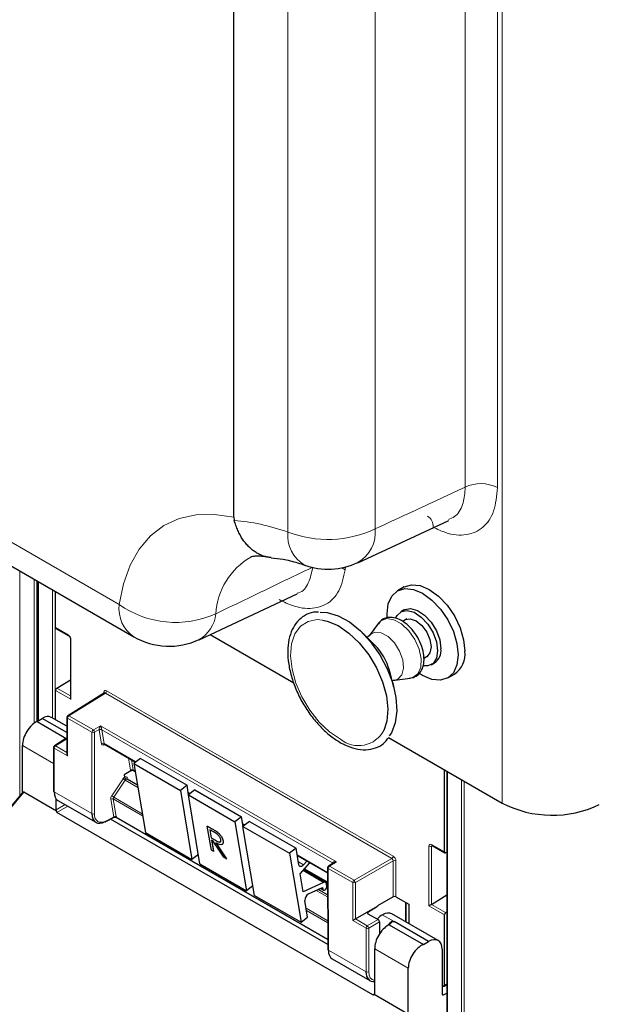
# Paper-space layout 'Blatt4' of a CAD drawing. Header units: millimetres. Extents: x 5 to 418, y 2 to 292.
# Tile 8 of 117: x 138 to 149, y 115 to 132. Entities that reach past the tile are written whole.
import ezdxf

# ---------------------------------------------------------------- set-up
doc = ezdxf.new("R2010")
doc.units = ezdxf.units.MM

psp = doc.layouts.new('Blatt4')

# ---------------------------------------------------------------- linework, layer by layer
at = {"color": 7, "linetype": 'Continuous', "lineweight": 18}
for p, q in [((146.989, 118.25), (146.989, 188.468)), ((146.331, 123.851), (146.331, 187.068)), ((146.904, 187.059), (146.904, 123.843)), ((143.192, 123.055), (143.192, 186.093)), ((144.74, 186.15), (144.74, 123.112)), ((132.949, 125.958), (140.202, 121.771)), ((138.444, 122.363), (138.444, 118.382)), ((144.148, 122.422), (144.205, 122.388)), ((144.21, 122.436), (144.205, 122.388)), ((138.693, 119.665), (138.693, 122.219)), ((138.74, 122.192), (138.74, 119.694)), ((138.772, 122.173), (138.772, 119.713)), ((139.021, 119.758), (139.021, 122.03)), ((139.068, 122.003), (139.068, 119.731)), ((139.074, 121.363), (139.3, 121.232)), ((139.347, 121.15), (139.347, 120.091)), ((139.097, 120.288), (139.337, 120.149)), ((139.347, 120.091), (139.074, 120.249)), ((139.957, 120.2), (139.308, 119.799)), ((139.933, 120.198), (139.933, 120.214)), ((145.036, 117.269), (139.957, 120.2)), ((139.98, 120.241), (145.059, 117.309)), ((139.72, 119.507), (139.285, 119.758)), ((139.285, 119.758), (139.285, 119.088)), ((139.308, 119.799), (139.744, 119.548)), ((139.744, 119.548), (139.87, 119.62)), ((139.87, 119.62), (144.05, 117.207)), ((139.717, 118.063), (139.72, 119.507)), ((139.767, 119.507), (139.763, 118.062)), ((139.846, 119.552), (139.767, 119.507)), ((139.888, 119.302), (139.847, 119.544)), ((143.981, 117.189), (139.893, 119.549)), ((139.893, 119.549), (139.934, 119.306)), ((139.039, 118.954), (138.488, 119.272)), ((139.049, 119.224), (139.049, 118.448)), ((139.285, 119.088), (139.049, 119.224)), ((139.258, 119.379), (139.072, 119.265)), ((139.072, 119.265), (139.275, 119.148)), ((139.961, 119.284), (139.918, 119.278)), ((139.934, 119.306), (140.499, 118.98)), ((140.405, 118.836), (140.369, 119.048)), ((140.421, 119.018), (140.451, 118.84)), ((140.346, 118.695), (140.351, 118.668)), ((140.451, 118.84), (140.484, 118.821)), ((146.018, 118.811), (146.018, 108.804)), ((140.069, 118.379), (140.271, 118.683)), ((140.309, 118.657), (140.107, 118.353)), ((140.309, 118.657), (140.534, 118.528)), ((140.517, 118.572), (140.525, 118.577)), ((146.267, 108.446), (146.267, 118.667)), ((146.314, 118.64), (146.314, 108.446)), ((138.512, 118.442), (135.166, 114.439)), ((139.049, 118.448), (139.717, 118.063)), ((140.107, 118.353), (140.612, 118.062)), ((141.424, 118.446), (141.466, 118.422)), ((139.084, 118.132), (139.243, 118.224)), ((139.29, 118.196), (139.095, 118.084)), ((140.105, 118.006), (140.052, 118.319)), ((140.618, 118.023), (140.098, 118.323)), ((140.098, 118.323), (140.151, 118.01)), ((139.975, 117.936), (140.105, 118.006)), ((140.152, 118.001), (143.898, 115.838)), ((142.39, 117.889), (142.432, 117.864)), ((141.846, 117.795), (141.847, 117.796)), ((141.907, 117.591), (141.909, 117.592)), ((145.692, 116.428), (145.692, 117.488)), ((145.739, 117.515), (145.965, 117.384)), ((145.754, 117.495), (145.739, 117.487)), ((145.739, 117.487), (145.739, 116.455)), ((143.356, 117.331), (143.895, 117.02)), ((143.377, 117.208), (143.47, 117.154)), ((144.05, 117.207), (143.928, 117.132)), ((143.928, 117.132), (144.363, 116.881)), ((143.983, 117.178), (143.981, 117.189)), ((144.363, 116.881), (145.036, 117.269)), ((145.059, 117.228), (144.387, 116.84)), ((145.059, 116.589), (145.059, 117.228)), ((145.106, 117.228), (145.106, 116.59)), ((143.46, 117.053), (143.824, 116.844)), ((143.489, 117.086), (143.896, 116.852)), ((143.905, 117.091), (143.909, 115.643)), ((144.34, 116.84), (143.905, 117.091)), ((143.896, 116.764), (143.883, 116.772)), ((144.34, 116.17), (144.34, 116.84)), ((144.387, 116.84), (144.387, 116.196)), ((143.695, 116.703), (143.896, 116.586)), ((143.78, 116.742), (143.812, 116.723)), ((145.277, 116.146), (145.277, 116.491)), ((145.965, 116.27), (145.692, 116.428)), ((145.738, 116.454), (145.987, 116.311)), ((143.515, 116.386), (143.897, 116.165)), ((143.897, 116.13), (143.521, 116.348)), ((144.61, 116.317), (144.61, 116.29)), ((144.865, 116.272), (145.077, 116.149)), ((144.576, 116.033), (144.34, 116.17)), ((144.387, 116.196), (144.599, 116.074)), ((144.599, 116.074), (144.791, 116.185)), ((144.815, 116.144), (144.623, 116.033)), ((144.576, 115.257), (144.576, 116.033)), ((144.623, 116.033), (144.623, 115.257)), ((143.909, 115.643), (144.576, 115.257)), ((145.325, 115.325), (144.73, 115.669)), ((145.965, 115.017), (146.008, 115.044)), ((144.694, 114.852), (144.73, 114.874)), ((145.925, 114.865), (145.948, 114.851))]:
    psp.add_line(p, q, dxfattribs=at)
at = {"color": 7, "linetype": 'Continuous', "lineweight": 25}
for p, q in [((142.232, 123.317), (142.232, 186.472)), ((133.208, 125.385), (140.461, 121.198)), ((142.232, 123.317), (142.241, 123.262)), ((144.431, 122.511), (146.044, 123.261)), ((138.762, 122.179), (138.762, 119.707)), ((145.251, 122.082), (145.134, 122.014)), ((139.074, 121.363), (139.074, 121.999)), ((141.62, 121.147), (143.357, 121.961)), ((145.25, 121.677), (145.191, 121.643)), ((145.302, 121.514), (145.226, 121.47)), ((139.081, 121.347), (139.307, 121.217)), ((144.798, 121.44), (144.63, 121.218)), ((144.793, 121.433), (144.798, 121.44)), ((139.337, 121.164), (139.337, 120.124)), ((141.814, 121.238), (143.295, 120.383)), ((144.733, 121.05), (144.516, 121.266)), ((145.601, 120.821), (145.677, 120.865)), ((145.732, 120.704), (145.791, 120.738)), ((139.097, 120.288), (139.337, 120.437)), ((145.069, 120.308), (144.99, 120.604)), ((145.085, 120.431), (145.361, 120.466)), ((146.025, 120.469), (146.143, 120.537)), ((139.074, 119.727), (139.074, 120.249)), ((139.94, 120.202), (139.291, 119.8)), ((138.747, 119.697), (138.836, 119.752)), ((139.275, 119.499), (138.836, 119.752)), ((139.275, 119.611), (139, 119.77)), ((139.275, 119.772), (139.275, 119.121)), ((138.747, 119.697), (139.275, 119.392)), ((144.973, 119.414), (146.989, 118.25)), ((138.488, 118.435), (138.488, 119.272)), ((139.039, 119.238), (139.039, 118.462)), ((139.241, 119.381), (139.055, 119.266)), ((139.275, 119.37), (139.258, 119.379)), ((139.941, 119.296), (140.494, 118.976)), ((140.579, 119.042), (140.463, 118.952)), ((140.579, 119.042), (141.404, 118.566)), ((140.463, 118.952), (141.288, 118.475)), ((140.463, 118.952), (140.667, 117.729)), ((140.411, 118.821), (140.288, 118.75)), ((140.288, 118.75), (140.295, 118.709)), ((140.295, 118.709), (140.295, 118.709)), ((140.458, 118.829), (140.486, 118.813)), ((145.965, 117.384), (145.965, 118.841)), ((146.008, 118.816), (146.008, 108.818)), ((140.527, 118.567), (140.341, 118.674)), ((141.404, 118.566), (141.288, 118.475)), ((141.432, 118.396), (141.404, 118.566)), ((138.493, 118.441), (135.152, 114.442)), ((139.092, 118.107), (138.512, 118.442)), ((141.288, 118.475), (141.492, 117.253)), ((141.425, 118.439), (141.46, 118.418)), ((141.545, 118.484), (141.429, 118.394)), ((141.429, 118.394), (142.254, 117.917)), ((141.634, 117.172), (141.429, 118.394)), ((141.545, 118.484), (142.37, 118.008)), ((139.084, 118.132), (139.084, 118.325)), ((139.117, 118.296), (139.786, 117.91)), ((144.694, 114.852), (139.095, 118.084)), ((139.967, 117.921), (140.112, 117.999)), ((140.145, 117.998), (143.898, 115.831)), ((142.37, 118.008), (142.254, 117.917)), ((142.398, 117.838), (142.37, 118.008)), ((143.899, 115.741), (140.048, 117.964)), ((141.764, 117.843), (141.765, 117.844)), ((141.764, 117.843), (141.846, 117.795)), ((141.835, 117.415), (141.764, 117.843)), ((141.765, 117.844), (141.847, 117.796)), ((142.254, 117.917), (142.459, 116.695)), ((142.391, 117.881), (142.427, 117.86)), ((142.511, 117.926), (142.395, 117.836)), ((142.395, 117.836), (143.22, 117.36)), ((142.6, 116.614), (142.395, 117.836)), ((142.511, 117.926), (143.336, 117.45)), ((140.667, 117.729), (141.492, 117.253)), ((141.885, 117.733), (141.808, 117.778)), ((141.808, 117.778), (141.832, 117.635)), ((141.809, 117.777), (141.833, 117.636)), ((141.94, 117.736), (141.942, 117.737)), ((141.832, 117.635), (141.833, 117.636)), ((141.832, 117.635), (141.907, 117.591)), ((141.833, 117.636), (141.909, 117.592)), ((141.869, 117.574), (141.839, 117.591)), ((141.839, 117.591), (141.872, 117.394)), ((141.841, 117.591), (141.873, 117.395)), ((142.054, 117.289), (141.869, 117.574)), ((141.915, 117.548), (142.1, 117.263)), ((141.916, 117.548), (142.101, 117.264)), ((142.042, 117.579), (142.043, 117.58)), ((145.746, 117.5), (145.972, 117.369)), ((141.605, 117.341), (141.492, 117.253)), ((141.872, 117.394), (141.835, 117.415)), ((141.872, 117.394), (141.873, 117.395)), ((143.336, 117.45), (143.22, 117.36)), ((143.22, 117.36), (143.425, 116.137)), ((143.386, 117.155), (143.336, 117.45)), ((143.358, 117.323), (143.895, 117.013)), ((146.008, 117.382), (145.987, 117.37)), ((141.634, 117.172), (142.459, 116.695)), ((142.1, 117.263), (142.054, 117.289)), ((142.1, 117.263), (142.101, 117.264)), ((143.412, 116.998), (143.583, 117.193)), ((143.53, 117.223), (143.47, 117.154)), ((144, 117.189), (143.911, 117.133)), ((143.465, 116.68), (143.412, 116.998)), ((143.859, 116.845), (143.473, 117.067)), ((143.485, 117.082), (143.896, 116.845)), ((143.895, 117.105), (143.899, 115.656)), ((142.572, 116.784), (142.459, 116.695)), ((143.824, 116.844), (143.465, 116.68)), ((143.882, 116.778), (143.875, 116.818)), ((143.896, 116.775), (143.881, 116.783)), ((142.6, 116.614), (143.425, 116.137)), ((143.556, 116.639), (143.807, 116.754)), ((143.896, 116.622), (143.729, 116.718)), ((143.77, 116.737), (143.822, 116.707)), ((143.807, 116.754), (143.812, 116.723)), ((145.739, 116.455), (146.008, 116.621)), ((143.541, 116.228), (143.492, 116.523)), ((144.387, 116.196), (144.781, 116.424)), ((144.61, 116.317), (144.781, 116.424)), ((145.059, 116.589), (144.781, 116.426)), ((144.781, 116.426), (144.781, 116.424)), ((145.106, 116.59), (145.332, 116.46)), ((145.286, 116.141), (145.286, 116.486)), ((145.332, 116.46), (145.332, 116.115)), ((144.611, 116.289), (144.791, 116.185)), ((145.854, 115.813), (145.034, 116.287)), ((145.965, 115.017), (145.965, 116.27)), ((145.987, 116.311), (146.008, 116.324)), ((143.425, 116.137), (143.541, 116.228)), ((144.815, 116.144), (144.815, 115.931)), ((144.987, 116.095), (144.971, 116.085)), ((144.987, 116.095), (145.593, 115.745)), ((145.045, 116.158), (145.069, 116.144)), ((145.069, 116.144), (145.077, 116.149)), ((145.685, 115.798), (145.077, 116.149)), ((145.593, 115.745), (145.685, 115.798)), ((144.73, 114.873), (144.73, 115.669)), ((145.925, 115.66), (145.925, 114.865)), ((143.977, 115.491), (144.646, 115.104)), ((145.325, 114.479), (145.325, 115.325)), ((145.959, 115.002), (146.008, 115.033)), ((145.302, 114.522), (144.722, 114.857)), ((145.942, 115.004), (145.925, 115.014)), ((145.948, 114.851), (146.008, 114.883))]:
    psp.add_line(p, q, dxfattribs=at)
at = {"color": 7, "linetype": 'Continuous', "lineweight": 18, "flags": 128}
for points in [[(140.202, 121.771), (140.277, 122.14), (140.396, 122.469), (140.557, 122.753), (140.758, 122.988), (140.996, 123.169), (141.267, 123.295), (141.567, 123.361), (141.89, 123.369), (142.232, 123.317)], [(144.123, 119.381), (143.93, 119.512), (143.746, 119.686), (143.581, 119.896), (143.441, 120.131), (143.334, 120.378), (143.266, 120.626), (143.24, 120.862), (143.257, 121.075), (143.316, 121.252), (143.415, 121.387), (143.548, 121.471), (143.709, 121.502), (143.807, 121.494)], [(144.798, 121.44), (144.84, 121.482), (144.945, 121.52), (145.071, 121.501), (145.206, 121.427), (145.334, 121.306), (145.443, 121.151), (145.519, 120.979), (145.555, 120.808), (145.547, 120.657), (145.496, 120.543), (145.407, 120.477), (145.361, 120.466)], [(144.63, 121.218), (144.644, 121.234), (144.732, 121.281), (144.844, 121.27), (144.966, 121.203), (145.08, 121.089), (145.172, 120.944), (145.229, 120.788), (145.243, 120.64), (145.212, 120.522), (145.141, 120.449), (145.084, 120.431)]]:
    psp.add_lwpolyline(points, dxfattribs=at)
at = {"color": 7, "linetype": 'Continuous', "lineweight": 25, "flags": 128}
for points in [[(144.951, 121.543), (144.949, 121.605), (144.97, 121.781), (145.033, 121.921), (145.134, 122.014), (145.264, 122.054), (145.416, 122.039), (145.579, 121.97), (145.743, 121.85), (145.895, 121.69), (146.025, 121.499), (146.125, 121.29), (146.188, 121.078), (146.21, 120.877), (146.21, 120.877)], [(145.251, 122.082), (145.382, 122.122), (145.534, 122.107), (145.697, 122.038), (145.86, 121.919), (146.013, 121.758), (146.143, 121.567), (146.243, 121.358), (146.306, 121.146), (146.328, 120.945)], [(145.1, 121.529), (145.125, 121.578), (145.202, 121.649), (145.308, 121.667), (145.43, 121.632), (145.556, 121.548), (145.671, 121.423), (145.764, 121.271), (145.824, 121.108), (145.845, 120.952)], [(145.25, 121.677), (145.261, 121.683), (145.367, 121.701), (145.489, 121.666), (145.615, 121.582), (145.73, 121.457), (145.823, 121.305), (145.883, 121.142), (145.904, 120.986)], [(143.765, 121.634), (143.889, 121.627), (144.082, 121.57), (144.281, 121.461), (144.476, 121.304), (144.658, 121.107), (144.82, 120.88), (144.952, 120.632), (145.05, 120.375), (145.107, 120.122), (145.123, 119.884), (145.095, 119.672), (145.026, 119.497), (144.988, 119.44)], [(143.807, 121.494), (143.89, 121.476), (144.081, 121.396), (144.274, 121.265), (144.457, 121.091), (144.623, 120.881), (144.763, 120.646), (144.87, 120.399), (144.938, 120.151), (144.964, 119.915), (144.947, 119.702), (144.893, 119.536)], [(145.246, 121.482), (145.272, 121.502), (145.359, 121.519), (145.462, 121.483), (145.564, 121.4), (145.651, 121.283), (145.709, 121.149), (145.73, 121.019)], [(145.73, 121.019), (145.709, 120.912), (145.651, 120.845), (145.621, 120.832)], [(146.21, 120.877), (146.188, 120.701), (146.125, 120.562), (146.025, 120.469), (145.895, 120.429), (145.743, 120.444), (145.579, 120.513), (145.523, 120.549)], [(145.845, 120.952), (145.824, 120.821), (145.764, 120.727), (145.671, 120.682), (145.588, 120.683)], [(143.47, 117.154), (143.457, 117.142), (143.443, 117.132), (143.43, 117.126), (143.417, 117.125), (143.406, 117.127), (143.396, 117.133), (143.39, 117.143), (143.386, 117.155)], [(143.812, 116.723), (143.817, 116.711), (143.827, 116.705), (143.84, 116.706), (143.853, 116.714), (143.866, 116.727), (143.876, 116.744), (143.882, 116.762), (143.882, 116.778)]]:
    psp.add_lwpolyline(points, dxfattribs=at)
at = {"color": 7, "linetype": 'Continuous', "lineweight": 18}
for centre, radius, start, end in [((146.609, 123.269), 0.645, 62.7384, 115.5295), ((145.549, 123.158), 0.216, 355.7205, 56.8414), ((143.797, 122.993), 0.609, 174.2005, 239.4706), ((143.899, 124.901), 1.977, 249.0408, 295.1728), ((144.112, 123.058), 0.63, 300.388, 4.8988), ((143.17, 121.527), 1.259, 120.416, 176.4589), ((140.801, 121.697), 0.603, 172.9554, 235.7325), ((141.203, 123.188), 1.735, 234.7813, 294.168), ((141.332, 121.659), 0.584, 299.215, 354.7003), ((139.316, 121.23), 0.0161, 172.9606, 235.6794), ((139.354, 121.166), 0.0169, 186.7025, 245.4816), ((139.925, 120.197), 0.0182, 19.2634, 64.3043), ((139.929, 120.243), 0.0514, 303.2297, 357.3477), ((139.291, 119.773), 0.016, 184.1293, 247.1908), ((139.336, 119.756), 0.0514, 123.2297, 177.3477), ((139.298, 119.786), 0.0162, 53.4892, 117.3259), ((139.772, 119.505), 0.0514, 123.2297, 177.3477), ((139.744, 119.552), 0.0512, 242.4759, 296.7416), ((139.714, 119.504), 0.0528, 3.4149, 56.4832), ((139.87, 119.508), 0.0504, 62.6429, 117.9178), ((139.874, 119.508), 0.0449, 63.9209, 126.4321), ((144.442, 119.783), 0.514, 231.5151, 331.2669), ((139.055, 119.239), 0.016, 184.1293, 247.1908), ((139.1, 119.222), 0.0514, 123.2297, 177.3477), ((139.063, 119.252), 0.0162, 53.4892, 117.3259), ((139.914, 119.266), 0.0449, 63.9209, 126.4321), ((139.942, 119.274), 0.0238, 102.175, 169.771), ((140.358, 118.678), 0.0204, 123.7902, 182.0212), ((140.432, 118.8), 0.0449, 63.9209, 126.4321), ((140.528, 119.021), 0.425, 232.6804, 238.9253), ((140.326, 118.717), 0.425, 232.6804, 238.9253), ((140.079, 118.283), 0.0449, 63.9209, 126.4321), ((139.74, 118.108), 0.0512, 242.4759, 296.7416), ((140.131, 117.97), 0.0449, 63.9209, 126.4321), ((140.128, 117.968), 0.0408, 54.9274, 123.3475), ((139.958, 117.935), 0.0167, 303.6026, 5.3504), ((145.716, 117.533), 0.0514, 242.6565, 296.7662), ((145.756, 117.513), 0.0165, 173.888, 234.7998), ((145.008, 117.312), 0.0514, 303.2297, 357.3477), ((143.956, 117.089), 0.0514, 123.2297, 177.3477), ((143.918, 117.118), 0.0167, 54.4655, 116.3558), ((143.973, 117.177), 0.018, 17.5405, 64.455), ((143.971, 117.171), 0.0203, 30.4838, 61.6846), ((145.082, 117.182), 0.0514, 62.6565, 116.7662), ((143.911, 117.106), 0.0164, 185.2459, 246.429), ((144.392, 116.838), 0.0514, 123.2297, 177.3477), ((144.364, 116.886), 0.0514, 242.6565, 296.7662), ((144.334, 116.836), 0.0529, 3.5222, 56.4778), ((144.627, 116.031), 0.0514, 123.2297, 177.3477), ((144.57, 116.03), 0.0529, 3.5222, 56.4778), ((144.6, 116.079), 0.0514, 242.6565, 296.7662), ((144.6, 115.303), 0.0514, 242.6565, 296.7662)]:
    psp.add_arc(centre, radius, start, end, dxfattribs=at)
at = {"color": 7, "linetype": 'Continuous', "lineweight": 25}
for centre, radius, start, end in [((143.903, 123.648), 1.25, 250.5905, 294.9636), ((141.086, 122.281), 1.25, 240.0027, 295.1373), ((144.014, 120.337), 1.012, 15.2504, 44.7442), ((145.645, 120.954), 0.261, 304.1656, 7.1466), ((145.905, 120.891), 0.426, 303.9367, 7.3755), ((139.308, 119.772), 0.0333, 121.7291, 180), ((139.073, 119.238), 0.0333, 121.7291, 180), ((139.055, 118.463), 0.016, 184.1293, 247.1908), ((147.876, 119.97), 1.935, 242.7384, 295.5295), ((139.961, 117.936), 0.0165, 233.6157, 292.9576), ((143.928, 117.105), 0.0333, 121.7318, 180.1525), ((143.842, 116.815), 0.0339, 4.7698, 122.1417), ((143.614, 116.532), 0.122, 118.1691, 184.1411), ((143.915, 115.658), 0.0164, 185.2459, 246.429)]:
    psp.add_arc(centre, radius, start, end, dxfattribs=at)
for centre, major_axis, ratio, start_param, end_param in [((139.098, 121.376), (0.0171, 0.0286), 0.587369, 2.36515, 3.150629), ((139.098, 120.262), (0.0171, 0.0286), 0.587369, 0.846713, 2.36515), ((139.371, 120.104), (-0.0236, 0.0408), 0.577335, 0.785358, 1.570756), ((138.836, 119.48), (0.162, 0.291), 0.567218, 6.274758, 7.060075), ((138.72, 119.411), (0.162, 0.291), 0.567218, 0.660989, 2.347686), ((139.258, 119.352), (-0.0167, 0.0289), 0.577206, 5.498021, 6.300635), ((139.308, 119.102), (-0.0236, 0.0408), 0.577335, 0.785358, 1.570756), ((138.512, 118.412), (-0.0148, 0.0325), 0.565458, 5.613623, 6.548363), ((139.281, 118.586), (0.163, 0.291), 0.568242, 2.348502, 3.133981), ((139.108, 118.118), (-0.0167, 0.0289), 0.577557, 0.785632, 1.615746), ((139.144, 118.139), (0.0505, 0.054), 0.359583, 2.484661, 3.225039), ((139.956, 118.197), (0.171, 0.286), 0.584752, 2.365594, 3.918937), ((145.988, 117.398), (0.0162, 0.0291), 0.567218, 2.347686, 3.866122), ((145.082, 116.576), (0.0333, 0.0008), 0.592198, 0.771607, 2.32495), ((145.716, 116.442), (0.0333, 0.0192), 0.00007, 0.837717, 2.356154), ((145.716, 116.469), (0.0333, 0.0016), 0.606667, 5.416362, 5.451269), ((144.634, 116.303), (0.0333, 0.0005), 0.587275, 2.373339, 3.917956), ((144.865, 115.999), (0.163, 0.291), 0.568242, 0.777706, 1.182052), ((144.865, 115.999), (0.171, 0.286), 0.586378, 0.008105, 0.793422), ((145.988, 116.284), (0.0162, 0.0291), 0.567218, 0.82925, 2.347686), ((144.364, 116.183), (0.0333, 0.0192), 0.00007, 0.802811, 2.356154), ((144.961, 115.808), (0.162, 0.291), 0.567218, 0.735275, 2.347686), ((144.791, 116.158), (-0.0167, 0.0289), 0.577557, 3.927224, 5.497716), ((145.053, 115.891), (0.162, 0.291), 0.566193, 0.810986, 1.231265), ((145.077, 115.877), (0.162, 0.291), 0.567218, 0.77689, 0.811796), ((145.565, 115.459), (0.171, 0.286), 0.587369, 0.678453, 2.36515), ((145.685, 115.526), (0.171, 0.286), 0.587369, 5.506743, 7.077539), ((144.141, 115.781), (0.162, 0.291), 0.569814, 2.347111, 3.13259), ((144.815, 115.391), (0.171, 0.286), 0.586378, 2.364218, 3.568607), ((144.741, 114.908), (0.0487, 0.0552), 0.363623, 3.214844, 3.955221), ((144.706, 114.886), (-0.0167, 0.0289), 0.577206, 3.096806, 3.92692), ((145.949, 114.879), (0.0171, 0.0286), 0.587369, 2.36515, 3.918493), ((145.942, 115.031), (-0.0167, 0.0289), 0.577206, 2.356428, 3.92692)]:
    psp.add_ellipse(centre, major_axis=major_axis, ratio=ratio, start_param=start_param, end_param=end_param, dxfattribs=at)
at = {"color": 7, "linetype": 'Continuous', "lineweight": 18}
for centre, major_axis, ratio, start_param, end_param in [((139.3, 121.178), (-0.0333, 0.0578), 0.577908, 3.92875, 5.498633), ((139.98, 120.187), (-0.0333, 0.0578), 0.577206, 5.498021, 7.068512), ((139.957, 120.173), (-0.0158, 0.0294), 0.576503, 5.515406, 6.31802), ((139.87, 119.593), (0.0211, 0.0489), 0.234251, 1.089993, 2.663561), ((139.87, 119.593), (-0.0202, 0.0487), 0.214465, 3.634049, 5.207618), ((139.894, 119.58), (0.0344, 0.0571), 0.585558, 2.386902, 2.54121), ((139.917, 119.566), (0.0177, 0.0283), 0.593469, 2.398065, 2.552372), ((139.935, 119.338), (0.0344, 0.0571), 0.585558, 2.54121, 3.588407), ((139.958, 119.324), (0.0177, 0.0283), 0.593469, 2.552372, 3.163319), ((140.301, 118.659), (0.0344, 0.0571), 0.585558, 0.939456, 1.494012), ((140.301, 118.658), (0.0323, 0.0583), 0.568962, 5.662266, 7.184369), ((140.452, 118.872), (0.0344, 0.0571), 0.585558, 2.54121, 2.90933), ((140.475, 118.858), (0.0177, 0.0283), 0.593469, 2.552372, 3.163319), ((140.325, 118.645), (0.0177, 0.0283), 0.593469, 0.941753, 1.505175), ((140.325, 118.645), (0.0157, 0.0294), 0.560319, 6.263818, 7.183844), ((140.099, 118.355), (0.0344, 0.0571), 0.585558, 1.494012, 2.54121), ((140.123, 118.341), (0.0177, 0.0283), 0.593469, 1.505175, 2.552372), ((139.979, 118.183), (0.155, 0.257), 0.585558, 2.366677, 3.92002), ((140.081, 118.019), (-0.0241, 0.0247), 0.35216, 3.652218, 3.840823), ((140.129, 118.046), (0.0212, 0.0476), 0.236756, 2.827209, 3.438277), ((140.129, 118.046), (-0.0197, 0.0482), 0.23661, 2.84514, 3.456086), ((140.104, 118.038), (-0.0408, 0.0535), 0.467927, 3.678044, 3.866649), ((145.739, 117.46), (-0.0333, 0.0578), 0.576853, 5.499542, 7.069425), ((145.763, 117.474), (-0.0183, 0.028), 0.55464, 6.20273, 7.03952), ((145.059, 117.255), (-0.0333, 0.0577), 0.577557, 3.927224, 5.497716), ((144.05, 117.18), (0.0697, -0.0149), 0.370375, 1.655752, 3.22932), ((144.003, 117.208), (0.0157, 0.0294), 0.560319, 2.356971, 2.511278), ((144.05, 117.18), (0.0692, 0.017), 0.370371, 1.485914, 2.288556), ((145.035, 117.241), (-0.0167, 0.0289), 0.598058, 3.927226, 5.497718), ((144.839, 115.378), (0.154, 0.257), 0.587369, 2.36515, 3.406946)]:
    psp.add_ellipse(centre, major_axis=major_axis, ratio=ratio, start_param=start_param, end_param=end_param, dxfattribs=at)
for points, knots in [([(144.74, 123.112), (144.932, 123.201), (145.463, 123.448), (145.993, 123.694), (146.331, 123.851)], [0, 0, 0, 0, 0.3631725, 1, 1, 1, 1]), ([(146.904, 123.843), (146.891, 123.697), (146.865, 123.406), (146.662, 123.116), (146.364, 122.981), (146.044, 123.009), (145.839, 123.107), (145.764, 123.142)], [0, 0, 0, 0, 0.219195, 0.438404, 0.657302, 0.876081, 1, 1, 1, 1]), ([(146.035, 123.28), (146.073, 123.293), (146.189, 123.334), (146.293, 123.524), (146.331, 123.724), (146.331, 123.837), (146.331, 123.851)], [0, 0, 0, 0, 0.19552, 0.597352, 0.94899, 1, 1, 1, 1]), ([(142.241, 123.262), (142.394, 123.245), (142.704, 123.21), (143.028, 123.107), (143.192, 123.055)], [0, 0, 0, 0, 0.49515, 1, 1, 1, 1]), ([(141.914, 121.605), (142.106, 121.698), (142.679, 121.974), (143.252, 122.251), (143.633, 122.434)], [0, 0, 0, 0, 0.336131, 1, 1, 1, 1]), ([(144.205, 122.388), (144.176, 122.254), (144.12, 121.986), (143.878, 121.749), (143.55, 121.672), (143.25, 121.745), (143.077, 121.838), (143.036, 121.861)], [0, 0, 0, 0, 0.231904, 0.463822, 0.695457, 0.927024, 1, 1, 1, 1]), ([(143.353, 121.971), (143.363, 121.973), (143.455, 121.992), (143.57, 122.142), (143.612, 122.337), (143.633, 122.434)], [0, 0, 0, 0, 0.056814, 0.5283155, 1, 1, 1, 1])]:
    psp.add_open_spline(points, degree=3, knots=knots, dxfattribs=at)
at = {"color": 7, "linetype": 'Continuous', "lineweight": 25}
for points, knots in [([(142.898, 122.602), (142.892, 122.602), (142.863, 122.604), (142.811, 122.614), (142.742, 122.634), (142.675, 122.664), (142.611, 122.701), (142.55, 122.747), (142.492, 122.8), (142.438, 122.861), (142.389, 122.929), (142.344, 123.003), (142.304, 123.083), (142.269, 123.169), (142.25, 123.231), (142.241, 123.262)], [0, 0, 0, 0, 0.020732, 0.100948, 0.181715, 0.264222, 0.347333, 0.427472, 0.508166, 0.590611, 0.673661, 0.753799, 0.834493, 0.916943, 1, 1, 1, 1]), ([(142.534, 122.613), (142.543, 122.617), (142.559, 122.625), (142.622, 122.635), (142.715, 122.634), (142.802, 122.616), (142.842, 122.608)], [0, 0, 0, 0, 0.29602, 0.556875, 0.796934, 1, 1, 1, 1]), ([(142.898, 122.6), (142.966, 122.593), (143.109, 122.577), (143.313, 122.529), (143.447, 122.482), (143.489, 122.467)], [0, 0, 0, 0, 0.3817625, 0.8042331, 1, 1, 1, 1]), ([(143.733, 121.637), (143.703, 121.637), (143.613, 121.636), (143.483, 121.58), (143.355, 121.475), (143.262, 121.33), (143.204, 121.152), (143.183, 120.944), (143.2, 120.715), (143.256, 120.473), (143.346, 120.229), (143.468, 119.992), (143.617, 119.772), (143.786, 119.578), (143.963, 119.421), (144.082, 119.348), (144.138, 119.314)], [0, 0, 0, 0, 0.037901, 0.111761, 0.183666, 0.255268, 0.328296, 0.403168, 0.479003, 0.554948, 0.63076, 0.706474, 0.782186, 0.85799, 0.933992, 1, 1, 1, 1]), ([(145.343, 120.467), (145.376, 120.471), (145.447, 120.48), (145.535, 120.553), (145.591, 120.66), (145.61, 120.793), (145.592, 120.946), (145.537, 121.109), (145.448, 121.263), (145.335, 121.395), (145.206, 121.493), (145.075, 121.544), (144.953, 121.545), (144.853, 121.506), (144.813, 121.452), (144.796, 121.428)], [0, 0, 0, 0, 0.0625598, 0.1395706, 0.2139572, 0.2915743, 0.3741379, 0.4580078, 0.5417285, 0.6257673, 0.7106786, 0.7972189, 0.8715555, 0.943384, 1, 1, 1, 1]), ([(139.307, 121.217), (139.309, 121.215), (139.313, 121.213), (139.321, 121.204), (139.329, 121.194), (139.334, 121.182), (139.337, 121.171), (139.337, 121.166), (139.337, 121.164)], [0, 0, 0, 0, 0.161224, 0.32474, 0.503515, 0.690992, 0.858324, 1, 1, 1, 1]), ([(144.629, 121.217), (144.621, 121.207), (144.611, 121.195), (144.596, 121.19), (144.593, 121.189)], [0, 0, 0, 0, 0.809463, 1, 1, 1, 1]), ([(145.041, 120.413), (145.044, 120.416), (145.057, 120.427), (145.071, 120.428), (145.082, 120.429)], [0, 0, 0, 0, 0.235129, 1, 1, 1, 1]), ([(139.943, 120.205), (139.943, 120.205), (139.944, 120.205), (139.942, 120.203), (139.941, 120.202), (139.94, 120.202)], [0, 0, 0, 0, 0.2345849, 0.9184627, 1, 1, 1, 1]), ([(144.138, 119.314), (144.172, 119.297), (144.271, 119.246), (144.434, 119.198), (144.619, 119.19), (144.784, 119.236), (144.904, 119.311), (144.955, 119.381), (144.972, 119.405)], [0, 0, 0, 0, 0.106595, 0.309226, 0.511216, 0.708608, 0.900053, 1, 1, 1, 1]), ([(139.937, 119.297), (139.937, 119.297), (139.937, 119.297), (139.94, 119.296), (139.94, 119.295)], [0, 0, 0, 0, 0.523722, 1, 1, 1, 1]), ([(140.295, 118.709), (140.295, 118.706), (140.297, 118.7), (140.302, 118.69), (140.308, 118.681), (140.315, 118.675), (140.319, 118.671), (140.321, 118.67), (140.321, 118.67)], [0, 0, 0, 0, 0.214711, 0.429422, 0.644123, 0.858848, 0.965995, 1, 1, 1, 1]), ([(140.454, 118.83), (140.452, 118.83), (140.442, 118.83), (140.426, 118.828), (140.416, 118.823), (140.411, 118.821)], [0, 0, 0, 0, 0.142295, 0.638048, 1, 1, 1, 1]), ([(140.454, 118.831), (140.454, 118.831), (140.454, 118.83), (140.456, 118.831), (140.457, 118.829), (140.458, 118.829)], [0, 0, 0, 0, 0.066112, 0.770891, 1, 1, 1, 1]), ([(140.341, 118.675), (140.34, 118.675), (140.338, 118.676), (140.337, 118.679), (140.337, 118.678), (140.337, 118.678)], [0, 0, 0, 0, 0.223305, 0.977467, 1, 1, 1, 1]), ([(140.114, 117.999), (140.116, 118), (140.121, 118.003), (140.132, 118.003), (140.14, 118.001), (140.143, 117.999), (140.143, 117.999)], [0, 0, 0, 0, 0.22684, 0.616821, 0.995683, 1, 1, 1, 1]), ([(141.846, 117.795), (141.864, 117.785), (141.895, 117.767), (141.927, 117.745), (141.94, 117.736)], [0, 0, 0, 0, 0.56024, 1, 1, 1, 1]), ([(141.847, 117.796), (141.865, 117.786), (141.896, 117.768), (141.928, 117.746), (141.942, 117.737)], [0, 0, 0, 0, 0.56024, 1, 1, 1, 1]), ([(142.005, 117.601), (142.003, 117.607), (142, 117.62), (141.989, 117.642), (141.975, 117.663), (141.941, 117.702), (141.91, 117.719), (141.885, 117.733)], [0, 0, 0, 0, 0.125307, 0.250617, 0.375954, 0.501281, 1, 1, 1, 1]), ([(141.94, 117.736), (141.954, 117.724), (141.982, 117.7), (142.014, 117.655), (142.034, 117.613), (142.039, 117.591), (142.042, 117.579)], [0, 0, 0, 0, 0.279797, 0.5595, 0.779626, 1, 1, 1, 1]), ([(141.942, 117.737), (141.955, 117.725), (141.983, 117.701), (142.015, 117.656), (142.035, 117.614), (142.04, 117.591), (142.043, 117.58)], [0, 0, 0, 0, 0.279797, 0.5595, 0.779626, 1, 1, 1, 1]), ([(141.907, 117.591), (141.933, 117.576), (141.964, 117.558), (141.992, 117.561), (142.005, 117.571), (142.005, 117.589), (142.005, 117.601)], [0, 0, 0, 0, 0.499827, 0.625498, 0.751208, 1, 1, 1, 1]), ([(141.909, 117.592), (141.934, 117.577), (141.966, 117.558), (141.987, 117.562), (141.992, 117.563)], [0, 0, 0, 0, 0.81221, 1, 1, 1, 1]), ([(142.042, 117.579), (142.043, 117.566), (142.045, 117.54), (142.031, 117.516), (141.99, 117.507), (141.946, 117.531), (141.915, 117.548)], [0, 0, 0, 0, 0.18712, 0.373979, 0.560911, 1, 1, 1, 1]), ([(142.043, 117.58), (142.045, 117.566), (142.047, 117.547), (142.04, 117.536), (142.037, 117.533)], [0, 0, 0, 0, 0.694118, 1, 1, 1, 1]), ([(145.742, 117.502), (145.742, 117.502), (145.742, 117.502), (145.745, 117.5), (145.746, 117.5)], [0, 0, 0, 0, 0.59177, 1, 1, 1, 1]), ([(145.045, 116.158), (145.045, 116.158), (145.046, 116.158), (145.046, 116.157), (145.045, 116.156), (145.043, 116.153), (145.032, 116.14), (145.014, 116.119), (144.995, 116.102), (144.987, 116.095)], [0, 0, 0, 0, 0.001889, 0.004446, 0.011168, 0.040889, 0.158687, 0.629671, 1, 1, 1, 1])]:
    psp.add_open_spline(points, degree=3, knots=knots, dxfattribs=at)

doc.saveas('drawing.dxf')
